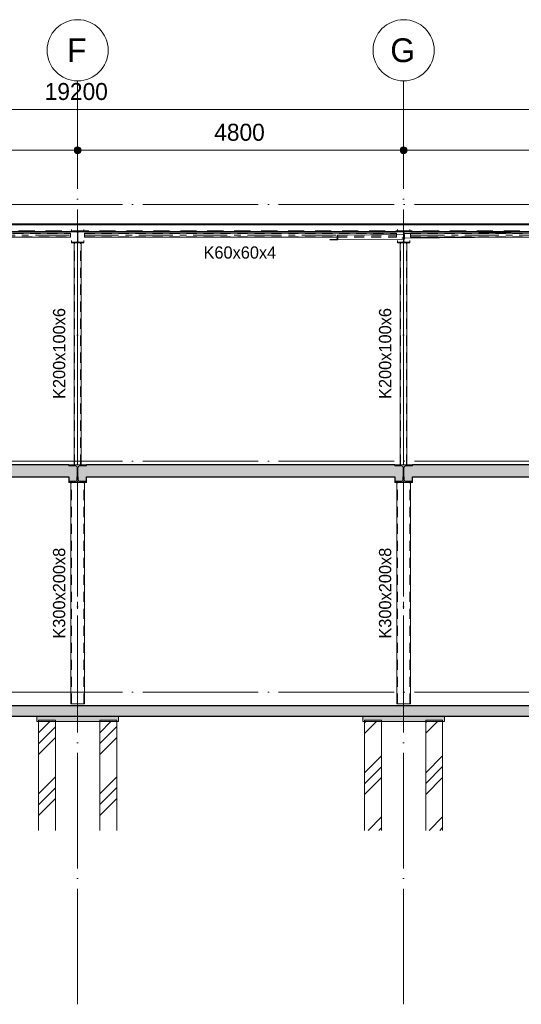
# Model space of a CAD drawing. Header units: millimetres. Extents: x -1359 to 538036, y -4592 to 9900.
# Tile 20 of 43: x 256861 to 264247, y -4592 to 9900. Entities that reach past the tile are written whole.
import ezdxf

# ---------------------------------------------------------------- set-up
doc = ezdxf.new("R2010")
doc.units = ezdxf.units.MM
for name, pattern in [('Overhead', [396.875, 238.125, -158.75]), ('WSP_hartlijn', [800, 500, -100, 100, -100]), ('WSP_hhidden', [250, 150, -100]), ('WSP_stramienlijn', [2000, 1700, -150, 0, -150])]:
    doc.linetypes.add(name, pattern=pattern)
for name, color, linetype, lineweight in [('00_algemeen - 0_18mm', 1, 'Continuous', 13), ('00_algemeen - hartlijn', 7, 'WSP_hartlijn', 13), ('00_algemeen - hhidden - 0_13mm', 7, 'WSP_hhidden', 13), ('00_algemeen - overhead', 7, 'Overhead', 13), ('00_maatvoering', 8, 'Continuous', 13), ('00_maatvoering-100', 8, 'Continuous', 13), ('07_stramien', 4, 'Continuous', 13), ('07_stramien - levels', 7, 'Continuous', 13), ('16_funderingsconstructies', 2, 'Continuous', 18), ('17_paalfunderingen - prefab', 2, 'Continuous', 18), ('23_vloeren', 2, 'Continuous', 18), ('23_vloeren - hatch', 1, 'Continuous', 18), ('23_vloeren -cut-', 3, 'Continuous', 25), ('28_hoofddraagconstructies - kolommen en liggers', 1, 'Continuous', 13), ('28_hoofddraagconstructies - kolommen en liggers - staal', 1, 'Continuous', 13), ('28_hoofddraagconstructies - kolommen en liggers - staal -cut-', 2, 'Continuous', 13), ('28_hoofddraagconstructies - tags', 7, 'Continuous', 18)]:
    doc.layers.add(name, color=color, linetype=linetype, lineweight=lineweight)
doc.layers.add('16_funderingsconstructies - voeten en balken', color=2, linetype='Continuous')
doc.styles.add('Revittext', font='txt', dxfattribs={"height": 250})
doc.styles.add('Revittext_1', font='txt', dxfattribs={"height": 180})
doc.styles.add('Revittext_2', font='txt', dxfattribs={"height": 350})
doc.dimstyles.new('WSP_25_-_transparant', dxfattribs={"dimscale": 304.8, "dimtxt": 252.223969, "dimasz": 1.312336, "dimexe": 0.656168, "dimexo": 0.0625, "dimgap": 0.213255, "dimtad": 1, "dimdec": 0, "dimzin": 0, "dimdsep": 46, "dimtxsty": 'Revittext', "dimblk1": 'DOTSMALL', "dimblk2": 'DOTSMALL', "dimsah": 1, "dimcen": 0.09, "dimdle": 0.656168, "dimazin": 0, "dimtfac": 1, "dimtdec": 4, "dimtix": 1, "dimtmove": 0, "dimatfit": 3, "dimfxl": 0.656168, "dimfxlon": 1, "dimtvp": 1, "dimtolj": 1, "dimtzin": 0, "dimarcsym": 2})
pattern_1 = [(45, (9142.7, 0), (-449.013, 449.013), []), (45, (9301.45, 0), (0, 898.026), []), (45, (8983.95, 0), (0, 898.026), [])]

# ---------------------------------------------------------------- blocks, each defined once
blk = doc.blocks.new('28_WSP_SC_staal - RHS v18-0 - RHSH 300x200x8 - S275-1336330-as 3')
at = {"layer": '00_algemeen - hartlijn'}
blk.add_line((33800, -170), (33800, 3090), dxfattribs=at)
at = {"layer": '00_algemeen - hhidden - 0_13mm'}
for p, q in [((33708, -170), (33708, 3090)), ((33892, -170), (33892, 3090))]:
    blk.add_line(p, q, dxfattribs=at)
blk = doc.blocks.new('28_WSP_SF_staal - RHS v18-0 - SHSC 60x60x4 - S275-1335093-as 3')
at = {"layer": '00_algemeen - hartlijn'}
blk.add_line((33903, 6729), (38507, 6729), dxfattribs=at)
at = {"layer": '00_algemeen - hhidden - 0_13mm'}
for p, q in [((33903, 6755), (38507, 6755)), ((33903, 6703), (38507, 6703))]:
    blk.add_line(p, q, dxfattribs=at)
at = {"layer": '28_hoofddraagconstructies - kolommen en liggers - staal'}
for p, q in [((38507, 6759), (33903, 6759)), ((33903, 6751), (33903, 6759)), ((33903, 6707), (33903, 6751)), ((33903, 6699), (33903, 6707)), ((33903, 6699), (38507, 6699)), ((38507, 6759), (38507, 6751)), ((38507, 6751), (38507, 6707)), ((38507, 6707), (38507, 6699))]:
    blk.add_line(p, q, dxfattribs=at)
blk = doc.blocks.new('Floors 3 - Floors 3-1340461-as 3')
at = {"layer": '23_vloeren - hatch', "linetype": 'WSP_hhidden', "lineweight": 13}
h = blk.add_hatch(color=256, dxfattribs=at)
h.paths.add_polyline_path([(33930, 3107), (33930, 3170), (33805, 3170), (33805, 3131), (33808, 3119), (33817, 3111), (33829, 3107)])
h.paths.add_polyline_path([(33708, 3107), (33771, 3107), (33783, 3111), (33792, 3119), (33795, 3131), (33795, 3170), (33670, 3170), (33670, 3107)])
h.paths.add_polyline_path([(29130, 3107), (29130, 3170), (29005, 3170), (29005, 3131), (29008, 3119), (29017, 3111), (29029, 3107)])
h.paths.add_polyline_path([(28870, 3107), (28971, 3107), (28983, 3111), (28992, 3119), (28995, 3131), (28995, 3170), (28870, 3170)])
h.paths.add_polyline_path([(38490, 3146), (38577, 3146), (38590, 3151), (38595, 3164), (38595, 3170), (38490, 3170)])
at = {"layer": '23_vloeren -cut-'}
for p, q in [((28870, 3170), (28870, 3107)), ((28870, 3107), (28971, 3107)), ((28995, 3131), (28995, 3170)), ((29005, 3170), (29005, 3131)), ((29029, 3107), (29130, 3107)), ((29130, 3107), (29130, 3170)), ((33670, 3170), (33670, 3107)), ((33670, 3107), (33771, 3107)), ((33795, 3131), (33795, 3170)), ((33805, 3170), (33805, 3131)), ((33829, 3107), (33930, 3107)), ((33930, 3107), (33930, 3170)), ((38490, 3170), (38490, 3146)), ((38490, 3146), (38577, 3146)), ((38595, 3164), (38595, 3170))]:
    blk.add_line(p, q, dxfattribs=at)
for centre, radius, start, end in [((28971, 3131), 24, 270, 0), ((29029, 3131), 24, 180, 270), ((33771, 3131), 24, 270, 0), ((33829, 3131), 24, 180, 270), ((38577, 3164), 18, 270, 0)]:
    blk.add_arc(centre, radius, start, end, dxfattribs=at)
blk = doc.blocks.new('28_WSP_SC_staal - RHS v18-0 - RHSH 200x100x6 - S275-V65-as 3')
at = {"layer": '00_algemeen - hartlijn'}
blk.add_line((33800, 3350), (33800, 6615), dxfattribs=at)
at = {"layer": '00_algemeen - hhidden - 0_13mm'}
for p, q in [((33756, 3350), (33756, 6615)), ((33844, 3350), (33844, 6615))]:
    blk.add_line(p, q, dxfattribs=at)
at = {"layer": '28_hoofddraagconstructies - kolommen en liggers', "linetype": 'WSP_hhidden'}
for p, q in [((33756, 6615), (33756, 6626)), ((33800, 6615), (33800, 6626)), ((33844, 6615), (33844, 6626))]:
    blk.add_line(p, q, dxfattribs=at)
blk = doc.blocks.new('17_WSP_FD_prefab - fundatiepaal v18-0 - 250x250-1089444-as 3')
at = {"layer": '16_funderingsconstructies', "lineweight": 13}
h = blk.add_hatch(dxfattribs=at)
h.set_pattern_fill('FP_1', color=50, style=0, pattern_type=2)
h.set_pattern_definition(pattern_1)
h.paths.add_polyline_path([(34125, -2033), (34375, -2033), (34375, -430), (34125, -430), (34125, -513)])
at = {"layer": '16_funderingsconstructies', "color": 135, "lineweight": 13}
for p, q in [((34125, -430), (34125, -410)), ((34375, -410), (34125, -410)), ((34375, -410), (34375, -430))]:
    blk.add_line(p, q, dxfattribs=at)
at = {"layer": '17_paalfunderingen - prefab', "color": 55}
for p, q in [((34125, -2033), (34125, -430)), ((34375, -430), (34375, -2033))]:
    blk.add_line(p, q, dxfattribs=at)
blk = doc.blocks.new('17_WSP_FD_prefab - fundatiepaal v18-0 - 250x250-V52-as 3')
at = {"layer": '16_funderingsconstructies', "lineweight": 13}
h = blk.add_hatch(dxfattribs=at)
h.set_pattern_fill('FP_1', color=50, style=0, pattern_type=2)
h.set_pattern_definition(pattern_1)
h.paths.add_polyline_path([(33475, -2033), (33475, -430), (33225, -430), (33225, -2033)])
at = {"layer": '16_funderingsconstructies', "color": 135, "lineweight": 13}
for p, q in [((33225, -430), (33225, -410)), ((33475, -410), (33225, -410)), ((33475, -410), (33475, -430))]:
    blk.add_line(p, q, dxfattribs=at)
at = {"layer": '17_paalfunderingen - prefab', "color": 55}
for p, q in [((33225, -2033), (33225, -430)), ((33475, -430), (33475, -2033))]:
    blk.add_line(p, q, dxfattribs=at)
blk = doc.blocks.new('17_WSP_FD_prefab - fundatiepaal v18-0 - 250x250-V53-as 3')
at = {"layer": '16_funderingsconstructies', "lineweight": 13}
h = blk.add_hatch(dxfattribs=at)
h.set_pattern_fill('FP_1', color=50, style=0, pattern_type=2)
h.set_pattern_definition(pattern_1)
h.paths.add_polyline_path([(29325, -2033), (29575, -2033), (29575, -430), (29325, -430), (29325, -513)])
at = {"layer": '16_funderingsconstructies', "color": 135, "lineweight": 13}
for p, q in [((29325, -430), (29325, -410)), ((29575, -410), (29325, -410)), ((29575, -410), (29575, -430))]:
    blk.add_line(p, q, dxfattribs=at)
at = {"layer": '17_paalfunderingen - prefab', "color": 55}
for p, q in [((29325, -2033), (29325, -430)), ((29575, -430), (29575, -2033))]:
    blk.add_line(p, q, dxfattribs=at)
blk = doc.blocks.new('17_WSP_FD_prefab - fundatiepaal v18-0 - 250x250-V54-as 3')
at = {"layer": '16_funderingsconstructies', "lineweight": 13}
h = blk.add_hatch(dxfattribs=at)
h.set_pattern_fill('FP_1', color=50, style=0, pattern_type=2)
h.set_pattern_definition(pattern_1)
h.paths.add_polyline_path([(28425, -2033), (28675, -2033), (28675, -430), (28425, -430), (28425, -513)])
at = {"layer": '16_funderingsconstructies', "color": 135, "lineweight": 13}
for p, q in [((28425, -430), (28425, -410)), ((28675, -410), (28425, -410)), ((28675, -410), (28675, -430))]:
    blk.add_line(p, q, dxfattribs=at)
at = {"layer": '17_paalfunderingen - prefab', "color": 55}
for p, q in [((28425, -2033), (28425, -430)), ((28675, -430), (28675, -2033))]:
    blk.add_line(p, q, dxfattribs=at)
blk = doc.blocks.new('28_WSP_SF_staal - RHS v18-0 - SHSC 60x60x4 - S275-1328986-as 3')
at = {"layer": '00_algemeen - hartlijn'}
for p, q in [((29103, 6729), (32825, 6729)), ((32826, 6729), (32827, 6729))]:
    blk.add_line(p, q, dxfattribs=at)
at = {"layer": '00_algemeen - hhidden - 0_13mm'}
for p, q in [((29103, 6755), (33697, 6755)), ((29103, 6703), (32821, 6703))]:
    blk.add_line(p, q, dxfattribs=at)
at = {"layer": '28_hoofddraagconstructies - kolommen en liggers', "linetype": 'WSP_hhidden'}
for p, q in [((32821, 6703), (33697, 6703)), ((32821, 6699), (33697, 6699)), ((32827, 6729), (33697, 6729)), ((33697, 6739), (33697, 6707)), ((33697, 6707), (33697, 6699))]:
    blk.add_line(p, q, dxfattribs=at)
at = {"layer": '28_hoofddraagconstructies - kolommen en liggers - staal'}
for p, q in [((33697, 6759), (29103, 6759)), ((29103, 6751), (29103, 6759)), ((29103, 6707), (29103, 6751)), ((29103, 6699), (29103, 6707)), ((29103, 6699), (32821, 6699)), ((33697, 6759), (33697, 6751)), ((33697, 6751), (33697, 6739))]:
    blk.add_line(p, q, dxfattribs=at)
blk = doc.blocks.new('28_WSP_SF_staal - RHS v18-0 - SHSC 60x60x4 - S275-1328990-as 3')
at = {"layer": '00_algemeen - hartlijn'}
blk.add_line((25179, 6724), (28897, 6729), dxfattribs=at)
at = {"layer": '00_algemeen - hhidden - 0_13mm'}
for p, q in [((24303, 6749), (28897, 6755)), ((25179, 6698), (28897, 6703))]:
    blk.add_line(p, q, dxfattribs=at)
at = {"layer": '28_hoofddraagconstructies - kolommen en liggers', "linetype": 'WSP_hhidden'}
for p, q in [((24303, 6701), (24303, 6739)), ((24303, 6723), (25179, 6724)), ((24303, 6693), (24303, 6701)), ((24303, 6697), (25179, 6698)), ((24303, 6693), (25179, 6694))]:
    blk.add_line(p, q, dxfattribs=at)
at = {"layer": '28_hoofddraagconstructies - kolommen en liggers - staal'}
for p, q in [((28897, 6759), (24303, 6753)), ((24303, 6745), (24303, 6753)), ((24303, 6739), (24303, 6745)), ((25179, 6694), (28897, 6699)), ((28897, 6759), (28897, 6751)), ((28897, 6751), (28897, 6707)), ((28897, 6707), (28897, 6699))]:
    blk.add_line(p, q, dxfattribs=at)
blk = doc.blocks.new('28_WSP_SF_staal - HE v21-0 - HE180A-1315593-as 3')
at = {"layer": '28_hoofddraagconstructies - kolommen en liggers', "linetype": 'WSP_hhidden'}
blk.add_line((33800, 6811), (33800, 6786), dxfattribs=at)
blk = doc.blocks.new('28_WSP_SF_staal - HFL v21-0 - Lequ 70x70x7-1303960-as 3')
at = {"layer": '28_hoofddraagconstructies - kolommen en liggers', "linetype": 'WSP_hhidden'}
for p, q in [((33779, 6685), (33779, 6683)), ((33779, 6683), (33810, 6683)), ((33802, 6690), (33781, 6690)), ((33803, 6690), (33783, 6690)), ((33806, 6740), (33806, 6699)), ((33810, 6683), (33809, 6740)), ((34000, 6755), (33903, 6754)), ((34420, 6759), (34010, 6755))]:
    blk.add_line(p, q, dxfattribs=at)
for centre, major_axis, start_param, end_param in [((33781, 6685), (-0.04, 4.5), 0, 1.566584), ((33802, 6699), (-0.09, 9), 3.13738, 4.708177)]:
    blk.add_ellipse(centre, major_axis=major_axis, ratio=0.442411, start_param=start_param, end_param=end_param, dxfattribs=at)
at = {"layer": '28_hoofddraagconstructies - kolommen en liggers - staal'}
for p, q in [((33806, 6748), (33806, 6740)), ((33903, 6754), (33808, 6753)), ((33809, 6740), (33809, 6753)), ((33810, 6683), (35365, 6698)), ((35383, 6768), (34430, 6759))]:
    blk.add_line(p, q, dxfattribs=at)
blk.add_ellipse((33808, 6748), major_axis=(-0.04, 4.5), ratio=0.442411, start_param=0, end_param=1.566584, dxfattribs=at)
blk = doc.blocks.new('28_WSP_SF_staal - HFL v21-0 - Lequ 70x70x7-1304589-as 3')
at = {"layer": '28_hoofddraagconstructies - kolommen en liggers', "linetype": 'WSP_hhidden'}
blk.add_hatch(color=256, dxfattribs=at).paths.add_polyline_path([(32716, 6658), (32833, 6659), (32833, 6729), (32827, 6729), (32821, 6725), (32820, 6672), (32817, 6669), (32812, 6667), (32806, 6666), (32719, 6665), (32716, 6661)])
for p, q in [((33803, 6740), (33797, 6740)), ((33797, 6670), (33803, 6670)), ((33811, 6740), (33812, 6740)), ((33812, 6740), (33813, 6683)), ((32806, 6666), (32806, 6666))]:
    blk.add_line(p, q, dxfattribs=at)
at = {"layer": '28_hoofddraagconstructies - kolommen en liggers - staal'}
for p, q in [((33797, 6740), (32829, 6729)), ((32833, 6659), (33797, 6670)), ((33811, 6740), (33803, 6740)), ((33803, 6670), (33813, 6670)), ((33813, 6683), (33813, 6670)), ((32810, 6666), (32724, 6665))]:
    blk.add_line(p, q, dxfattribs=at)
at = {"layer": '28_hoofddraagconstructies - kolommen en liggers - staal -cut-'}
for p, q in [((32821, 6725), (32821, 6675)), ((32833, 6659), (32833, 6729)), ((32716, 6661), (32716, 6658)), ((32716, 6658), (32833, 6659)), ((32806, 6666), (32733, 6666))]:
    blk.add_line(p, q, dxfattribs=at)
at = {"layer": '28_hoofddraagconstructies - kolommen en liggers - staal -cut-', "flags": 128}
for points in [[(32821, 6675), (32821, 6673), (32820, 6672), (32819, 6670), (32817, 6669), (32815, 6668), (32812, 6667), (32810, 6666)], [(32829, 6729), (32827, 6729), (32826, 6729), (32824, 6728), (32823, 6728), (32822, 6727), (32822, 6726), (32821, 6726), (32821, 6725)], [(32724, 6665), (32722, 6665), (32721, 6665), (32719, 6665), (32718, 6664), (32717, 6663), (32717, 6663), (32716, 6662), (32716, 6661)], [(32810, 6666), (32809, 6666), (32806, 6666)]]:
    blk.add_lwpolyline(points, dxfattribs=at)
blk = doc.blocks.new('Grid - Stramienbol 9_0mm-3500-as 3')
at = {"layer": '07_stramien'}
blk.add_circle((5000, 9450), 450, dxfattribs=at)
blk = doc.blocks.new('DIMBLOCK50-as 3')
at = {"layer": '00_maatvoering-100'}
h = blk.add_hatch(color=256, dxfattribs=at)
edge = h.paths.add_edge_path()
edge.add_arc((252914, 7979), 50, 0, 360)
h = blk.add_hatch(color=256, dxfattribs=at)
edge = h.paths.add_edge_path()
edge.add_arc((257714, 7979), 50, 0, 360)
for p, q in [((252914, 8179), (252914, 7779)), ((252914, 7979), (252914, 8179)), ((257714, 8179), (257714, 7779)), ((257714, 7979), (257714, 8179)), ((252914, 7979), (257714, 7979))]:
    blk.add_line(p, q, dxfattribs=at)
for centre in [(252914, 7979), (257714, 7979)]:
    blk.add_circle(centre, 50, dxfattribs=at)
at = {"layer": '00_maatvoering-100', "color": 0, "insert": (254926, 8368), "char_height": 250, "width": 931.29, "attachment_point": 1, "line_spacing_factor": 0.931288, "style": 'Revittext'}
blk.add_mtext('4800', dxfattribs=at)
blk = doc.blocks.new('_DotSmall')
at = {"color": 0, "linetype": 'ByBlock', "const_width": 0.5}
blk.add_lwpolyline([(-0.0625, 0, 1), (0.0625, 0, 1)], format="xyb", close=True, dxfattribs=at)
blk = doc.blocks.new('DIMBLOCK51-as 3')
at = {"layer": '00_maatvoering-100'}
h = blk.add_hatch(color=256, dxfattribs=at)
edge = h.paths.add_edge_path()
edge.add_arc((257714, 7979), 50, 0, 360)
h = blk.add_hatch(color=256, dxfattribs=at)
edge = h.paths.add_edge_path()
edge.add_arc((262514, 7979), 50, 0, 360)
for p, q in [((257714, 8179), (257714, 7779)), ((257714, 7979), (257714, 8179)), ((262514, 8179), (262514, 7779)), ((262514, 7979), (262514, 8179)), ((257714, 7979), (262514, 7979))]:
    blk.add_line(p, q, dxfattribs=at)
for centre in [(257714, 7979), (262514, 7979)]:
    blk.add_circle(centre, 50, dxfattribs=at)
at = {"layer": '00_maatvoering-100', "color": 0, "insert": (259726, 8368), "char_height": 250, "width": 931.29, "attachment_point": 1, "line_spacing_factor": 0.931288, "style": 'Revittext'}
blk.add_mtext('4800', dxfattribs=at)
blk = doc.blocks.new('DIMBLOCK52-as 3')
at = {"layer": '00_maatvoering-100'}
h = blk.add_hatch(color=256, dxfattribs=at)
edge = h.paths.add_edge_path()
edge.add_arc((262514, 7979), 50, 0, 360)
h = blk.add_hatch(color=256, dxfattribs=at)
edge = h.paths.add_edge_path()
edge.add_arc((267314, 7979), 50, 0, 360)
for p, q in [((262514, 8179), (262514, 7779)), ((262514, 7979), (262514, 8179)), ((267314, 8179), (267314, 7779)), ((267314, 7979), (267314, 8179)), ((262514, 7979), (267514, 7979))]:
    blk.add_line(p, q, dxfattribs=at)
for centre in [(262514, 7979), (267314, 7979)]:
    blk.add_circle(centre, 50, dxfattribs=at)
at = {"layer": '00_maatvoering-100', "color": 0, "insert": (264526, 8368), "char_height": 250, "width": 931.29, "attachment_point": 1, "line_spacing_factor": 0.931288, "style": 'Revittext'}
blk.add_mtext('4800', dxfattribs=at)
blk = doc.blocks.new('DIMBLOCK54-as 3')
at = {"layer": '00_maatvoering-100'}
h = blk.add_hatch(color=256, dxfattribs=at)
edge = h.paths.add_edge_path()
edge.add_arc((248114, 8579), 50, 0, 360)
h = blk.add_hatch(color=256, dxfattribs=at)
edge = h.paths.add_edge_path()
edge.add_arc((267314, 8579), 50, 0, 360)
for p, q in [((248114, 8779), (248114, 8379)), ((248114, 8579), (248114, 8779)), ((267314, 8779), (267314, 8379)), ((267314, 8579), (267314, 8779)), ((248114, 8579), (267514, 8579))]:
    blk.add_line(p, q, dxfattribs=at)
for centre in [(248114, 8579), (267314, 8579)]:
    blk.add_circle(centre, 50, dxfattribs=at)
at = {"layer": '00_maatvoering-100', "color": 0, "insert": (257229, 8968), "char_height": 250, "width": 1164.11, "attachment_point": 1, "line_spacing_factor": 0.931288, "style": 'Revittext'}
blk.add_mtext('19200', dxfattribs=at)

msp = doc.modelspace()

# ---------------------------------------------------------------- hatches: boundary and pattern name
at = {"layer": '16_funderingsconstructies - voeten en balken'}
for points in [[(258227.6, -430), (258313.9, -430), (258313.9, -350), (257113.9, -350), (257113.9, -430)], [(262744.9, -430), (263113.9, -430), (263113.9, -350), (261913.9, -350), (261913.9, -430), (262099.5, -430)]]:
    msp.add_hatch(color=90, dxfattribs=at).paths.add_polyline_path(points)
at = {"layer": '23_vloeren - hatch'}
h = msp.add_hatch(color=256, dxfattribs=at)
h.paths.add_polyline_path([(248118.6, 3170), (252293.9, 3170), (252293.9, 3350), (248223.9, 3350), (248223.9, 3334), (248136.6, 3334), (248123.9, 3328.7), (248118.6, 3316), (248118.6, 3284.7)])
h.paths.add_polyline_path([(262422.2, 3170), (262508.9, 3170), (262508.9, 3308.5), (262505.6, 3320.5), (262496.9, 3329.3), (262484.9, 3332.5), (262383.9, 3332.5), (262383.9, 3350), (257843.9, 3350), (257843.9, 3332.5), (257742.9, 3332.5), (257730.9, 3329.3), (257722.1, 3320.5), (257718.9, 3308.5), (257718.9, 3170), (262099.5, 3170)])
h.paths.add_polyline_path([(262518.9, 3170), (267309.1, 3170), (267309.1, 3316), (267303.8, 3328.7), (267291.1, 3334), (267203.9, 3334), (267203.9, 3350), (262643.9, 3350), (262643.9, 3332.5), (262542.9, 3332.5), (262530.9, 3329.3), (262522.1, 3320.5), (262518.9, 3308.5), (262518.9, 3284.7)])
h.paths.add_polyline_path([(257708.9, 3170), (257708.9, 3308.5), (257705.6, 3320.5), (257696.9, 3329.3), (257684.9, 3332.5), (257583.9, 3332.5), (257583.9, 3350), (253043.9, 3350), (253043.9, 3332.5), (252942.9, 3332.5), (252930.9, 3329.3), (252922.1, 3320.5), (252918.9, 3308.5), (252918.9, 3170), (257582.3, 3170)])
h.paths.add_polyline_path([(252908.9, 3170), (252908.9, 3308.5), (252905.6, 3320.5), (252896.9, 3329.3), (252884.9, 3332.5), (252793.9, 3332.5), (252793.9, 3170)])
msp.add_hatch(color=10, dxfattribs=at).paths.add_polyline_path([(267413.9, -350), (267413.9, -200), (232333.9, -200), (232333.9, -350), (267313.9, -350)])
at = {"layer": '28_hoofddraagconstructies - kolommen en liggers - staal'}
for points in [[(257623.9, 6615.4), (257803.9, 6615.4), (257803.9, 6624.9), (257728.5, 6625.3), (257722.5, 6628.2), (257718.3, 6633.4), (257716.9, 6639.9), (257717.2, 6765.3), (257720.1, 6771.3), (257725.3, 6775.5), (257731.9, 6776.9), (257803.9, 6776.9), (257803.9, 6786.4), (257623.9, 6786.4), (257623.9, 6776.9), (257699.2, 6776.6), (257705.2, 6773.7), (257709.4, 6768.4), (257710.9, 6761.9), (257710.5, 6636.6), (257707.6, 6630.6), (257702.4, 6626.4), (257695.9, 6624.9), (257623.9, 6624.9)], [(262603.9, 6615.4), (262603.9, 6624.9), (262528.5, 6625.3), (262522.5, 6628.2), (262518.3, 6633.4), (262516.9, 6639.9), (262517.2, 6765.3), (262520.1, 6771.3), (262525.3, 6775.5), (262531.9, 6776.9), (262603.9, 6776.9), (262603.9, 6786.4), (262423.9, 6786.4), (262423.9, 6776.9), (262499.2, 6776.6), (262505.2, 6773.7), (262509.4, 6768.4), (262510.9, 6761.9), (262510.5, 6636.6), (262507.6, 6630.6), (262502.4, 6626.4), (262495.9, 6624.9), (262423.9, 6624.9), (262423.9, 6615.4), (262583.5, 6615.4)], [(257843.9, 3090), (257843.9, 3107.5), (257742.9, 3107.5), (257730.9, 3110.7), (257722.1, 3119.5), (257718.9, 3131.5), (257718.9, 3308.5), (257722.1, 3320.5), (257730.9, 3329.3), (257743.7, 3332.5), (257843.9, 3332.5), (257843.9, 3350), (257583.9, 3350), (257583.9, 3332.5), (257684.9, 3332.5), (257696.9, 3329.3), (257705.6, 3320.5), (257708.9, 3308.5), (257708.9, 3131.5), (257705.6, 3119.5), (257696.9, 3110.7), (257684.9, 3107.5), (257583.9, 3107.5), (257583.9, 3090), (257743.7, 3090)], [(262422.2, 3090), (262643.9, 3090), (262643.9, 3107.5), (262542.9, 3107.5), (262530.9, 3110.7), (262522.1, 3119.5), (262518.9, 3131.5), (262518.9, 3308.5), (262522.1, 3320.5), (262530.9, 3329.3), (262542.9, 3332.5), (262643.9, 3332.5), (262643.9, 3350), (262383.9, 3350), (262383.9, 3332.5), (262484.9, 3332.5), (262496.9, 3329.3), (262505.6, 3320.5), (262508.9, 3308.5), (262508.9, 3131.5), (262505.6, 3119.5), (262496.9, 3110.7), (262484.9, 3107.5), (262383.9, 3107.5), (262383.9, 3090)]]:
    msp.add_hatch(color=256, dxfattribs=at).paths.add_polyline_path(points)

# ---------------------------------------------------------------- linework, layer by layer
at = {"layer": '00_algemeen - 0_18mm'}
msp.add_line((248113.9, 6878.4), (267313.9, 6878.4), dxfattribs=at)
at = {"layer": '00_algemeen - overhead'}
msp.add_line((248113.9, 6792), (267313.9, 6792), dxfattribs=at)
at = {"layer": '07_stramien', "linetype": 'WSP_stramienlijn'}
for p, q in [((257713.9, -4592.4), (257713.9, 9000)), ((262513.9, -4592.4), (262513.9, 9000))]:
    msp.add_line(p, q, dxfattribs=at)
at = {"layer": '07_stramien - levels', "linetype": 'WSP_stramienlijn'}
for p, q in [((228671.5, 7180), (272364.8, 7180)), ((228671.5, 3400), (272364.8, 3400)), ((228671.5, 0), (272364.8, 0))]:
    msp.add_line(p, q, dxfattribs=at)
at = {"layer": '16_funderingsconstructies - voeten en balken', "color": 55, "lineweight": 18}
for p, q in [((257113.9, -350), (257113.9, -430)), ((258313.9, -430), (257113.9, -430)), ((258313.9, -430), (258313.9, -350)), ((261913.9, -350), (261913.9, -430)), ((263113.9, -430), (261913.9, -430)), ((263113.9, -430), (263113.9, -350))]:
    msp.add_line(p, q, dxfattribs=at)
at = {"layer": '23_vloeren'}
for p, q in [((257583.9, 3332.5), (257583.9, 3350)), ((257843.9, 3350), (257843.9, 3332.5)), ((262383.9, 3332.5), (262383.9, 3350)), ((262643.9, 3350), (262643.9, 3332.5)), ((257684.9, 3332.5), (257583.9, 3332.5)), ((257708.9, 3170), (257708.9, 3308.5)), ((257718.9, 3308.5), (257718.9, 3170)), ((257843.9, 3332.5), (257742.9, 3332.5)), ((262484.9, 3332.5), (262383.9, 3332.5)), ((262508.9, 3170), (262508.9, 3308.5)), ((262518.9, 3308.5), (262518.9, 3170)), ((262643.9, 3332.5), (262542.9, 3332.5))]:
    msp.add_line(p, q, dxfattribs=at)
for centre, start, end in [((257684.9, 3308.5), 0, 90), ((257742.9, 3308.5), 90, 180), ((262484.9, 3308.5), 0, 90), ((262542.9, 3308.5), 90, 180)]:
    msp.add_arc(centre, 24, start, end, dxfattribs=at)
at = {"layer": '23_vloeren -cut-'}
for p, q in [((267313.9, 6889.2), (248113.9, 6889.2)), ((248113.9, 6781.2), (267313.9, 6781.2)), ((257583.9, 3350), (253043.9, 3350)), ((262383.9, 3350), (257843.9, 3350)), ((267203.9, 3350), (262643.9, 3350)), ((253043.9, 3170), (257583.9, 3170)), ((257843.9, 3170), (262383.9, 3170)), ((262643.9, 3170), (267203.9, 3170))]:
    msp.add_line(p, q, dxfattribs=at)
at = {"layer": '23_vloeren -cut-', "color": 8}
for p, q in [((267413.9, -200), (232333.9, -200)), ((233713.9, -350), (267313.9, -350))]:
    msp.add_line(p, q, dxfattribs=at)
at = {"layer": '28_hoofddraagconstructies - kolommen en liggers', "linetype": 'WSP_hhidden'}
for p, q in [((257623.9, 6786.4), (257623.9, 6811.1)), ((257803.9, 6811.1), (257803.9, 6786.4)), ((262423.9, 6786.4), (262423.9, 6811.1)), ((262603.9, 6811.1), (262603.9, 6786.4)), ((257663.9, 6626.1), (257663.9, 6615.5)), ((257672.9, 6626.1), (257663.9, 6626.1)), ((257672.9, 6626.1), (257701.4, 6626.1)), ((257701.7, 6626.1), (257726, 6626.1)), ((257726.3, 6626.1), (257754.9, 6626.1)), ((257754.9, 6626.1), (257763.9, 6626.1)), ((257763.9, 6615.5), (257763.9, 6626.1)), ((262463.9, 6626.1), (262463.9, 6615.5)), ((262472.9, 6626.1), (262463.9, 6626.1)), ((262472.9, 6626.1), (262501.4, 6626.1)), ((262501.7, 6626.1), (262526, 6626.1)), ((262526.3, 6626.1), (262554.9, 6626.1)), ((262554.9, 6626.1), (262563.9, 6626.1)), ((262563.9, 6615.5), (262563.9, 6626.1))]:
    msp.add_line(p, q, dxfattribs=at)
at = {"layer": '28_hoofddraagconstructies - kolommen en liggers', "linetype": 'WSP_hhidden', "flags": 128}
for points in [[(257710.9, 6639.9), (257710.5, 6636.6), (257709.4, 6633.4), (257708.6, 6632.1)], [(257722.5, 6628.2), (257720.1, 6630.6), (257718.3, 6633.4)], [(262510.9, 6639.9), (262510.5, 6636.6), (262509.4, 6633.4), (262508.7, 6632.1)]]:
    msp.add_lwpolyline(points, dxfattribs=at)
at = {"layer": '28_hoofddraagconstructies - kolommen en liggers - staal'}
for p, q in [((257623.9, 6649.6), (257623.9, 6624.9)), ((257663.9, 6615.4), (257663.9, 3350)), ((257763.9, 3350), (257763.9, 6615.4)), ((257803.9, 6649.6), (257803.9, 6624.9)), ((262423.9, 6649.6), (262423.9, 6624.9)), ((262463.9, 6615.4), (262463.9, 3350)), ((262563.9, 3350), (262563.9, 6615.4)), ((262603.9, 6649.6), (262603.9, 6624.9)), ((257583.9, 3350), (257583.9, 3332.5)), ((257843.9, 3332.5), (257843.9, 3350)), ((262383.9, 3350), (262383.9, 3332.5)), ((262643.9, 3332.5), (262643.9, 3350)), ((257583.9, 3332.5), (257684.9, 3332.5)), ((257708.9, 3308.5), (257708.9, 3170)), ((257718.9, 3170), (257718.9, 3308.5)), ((257742.9, 3332.5), (257843.9, 3332.5)), ((262383.9, 3332.5), (262484.9, 3332.5)), ((262508.9, 3308.5), (262508.9, 3170)), ((262518.9, 3170), (262518.9, 3308.5)), ((262542.9, 3332.5), (262643.9, 3332.5)), ((257613.9, 3090), (257613.9, -170)), ((257813.9, -170), (257813.9, 3090)), ((262413.9, 3090), (262413.9, -170)), ((262613.9, -170), (262613.9, 3090)), ((257613.9, -170), (257625.9, -170)), ((257801.9, -170), (257625.9, -170)), ((257813.9, -170), (257801.9, -170)), ((262413.9, -170), (262425.9, -170)), ((262601.9, -170), (262425.9, -170)), ((262613.9, -170), (262601.9, -170))]:
    msp.add_line(p, q, dxfattribs=at)
for centre, start, end in [((257684.9, 3308.5), 0, 90), ((257742.9, 3308.5), 90, 180), ((262484.9, 3308.5), 0, 90), ((262542.9, 3308.5), 90, 180)]:
    msp.add_arc(centre, 24, start, end, dxfattribs=at)
at = {"layer": '28_hoofddraagconstructies - kolommen en liggers - staal -cut-'}
for p, q in [((257623.9, 6786.4), (257623.9, 6776.9)), ((257803.9, 6786.4), (257623.9, 6786.4)), ((257623.9, 6776.9), (257695.9, 6776.9)), ((257710.9, 6761.9), (257710.9, 6639.9)), ((257716.9, 6639.9), (257716.9, 6761.9)), ((257731.9, 6776.9), (257803.9, 6776.9)), ((257803.9, 6776.9), (257803.9, 6786.4)), ((262423.9, 6786.4), (262423.9, 6776.9)), ((262603.9, 6786.4), (262423.9, 6786.4)), ((262423.9, 6776.9), (262495.9, 6776.9)), ((262510.9, 6761.9), (262510.9, 6639.9)), ((262516.9, 6639.9), (262516.9, 6761.9)), ((262531.9, 6776.9), (262603.9, 6776.9)), ((262603.9, 6776.9), (262603.9, 6786.4)), ((257695.9, 6624.9), (257623.9, 6624.9)), ((257623.9, 6624.9), (257623.9, 6615.4)), ((257623.9, 6615.4), (257803.9, 6615.4)), ((257803.9, 6624.9), (257731.9, 6624.9)), ((257803.9, 6615.4), (257803.9, 6624.9)), ((262495.9, 6624.9), (262423.9, 6624.9)), ((262423.9, 6624.9), (262423.9, 6615.4)), ((262423.9, 6615.4), (262603.9, 6615.4)), ((262603.9, 6624.9), (262531.9, 6624.9)), ((262603.9, 6615.4), (262603.9, 6624.9)), ((257843.9, 3350), (257583.9, 3350)), ((262643.9, 3350), (262383.9, 3350)), ((257684.9, 3107.5), (257583.9, 3107.5)), ((257583.9, 3107.5), (257583.9, 3090)), ((257583.9, 3090), (257843.9, 3090)), ((257708.9, 3170), (257708.9, 3131.5)), ((257718.9, 3131.5), (257718.9, 3170)), ((257843.9, 3107.5), (257742.9, 3107.5)), ((257843.9, 3090), (257843.9, 3107.5)), ((262484.9, 3107.5), (262383.9, 3107.5)), ((262383.9, 3107.5), (262383.9, 3090)), ((262383.9, 3090), (262643.9, 3090)), ((262508.9, 3170), (262508.9, 3131.5)), ((262518.9, 3131.5), (262518.9, 3170)), ((262643.9, 3107.5), (262542.9, 3107.5)), ((262643.9, 3090), (262643.9, 3107.5))]:
    msp.add_line(p, q, dxfattribs=at)
at = {"layer": '28_hoofddraagconstructies - kolommen en liggers - staal -cut-', "flags": 128}
for points in [[(257695.9, 6776.9), (257699.2, 6776.6), (257702.4, 6775.5), (257705.2, 6773.7), (257707.6, 6771.3), (257709.4, 6768.4), (257710.5, 6765.3), (257710.9, 6761.9)], [(257716.9, 6761.9), (257717.2, 6765.3), (257718.3, 6768.4), (257720.1, 6771.3), (257722.5, 6773.7), (257725.3, 6775.5), (257728.5, 6776.6), (257731.9, 6776.9)], [(262495.9, 6776.9), (262499.2, 6776.6), (262502.4, 6775.5), (262505.2, 6773.7), (262507.6, 6771.3), (262509.4, 6768.4), (262510.5, 6765.3), (262510.9, 6761.9)], [(262516.9, 6761.9), (262517.2, 6765.3), (262518.3, 6768.4), (262520.1, 6771.3), (262522.5, 6773.7), (262525.3, 6775.5), (262528.5, 6776.6), (262531.9, 6776.9)], [(257708.6, 6632), (257707.6, 6630.6), (257705.2, 6628.2), (257702.4, 6626.4), (257699.2, 6625.3), (257695.9, 6624.9)], [(257718.3, 6633.4), (257717.2, 6636.6), (257716.9, 6639.9)], [(257731.9, 6624.9), (257728.5, 6625.3), (257725.3, 6626.4), (257722.5, 6628.2)], [(262508.7, 6632.1), (262507.6, 6630.6), (262505.2, 6628.2), (262502.4, 6626.4), (262499.2, 6625.3), (262495.9, 6624.9)], [(262531.9, 6624.9), (262528.5, 6625.3), (262525.3, 6626.4), (262522.5, 6628.2), (262520.1, 6630.6), (262518.3, 6633.4), (262517.2, 6636.6), (262516.9, 6639.9)]]:
    msp.add_lwpolyline(points, dxfattribs=at)
at = {"layer": '28_hoofddraagconstructies - kolommen en liggers - staal -cut-'}
for centre, start, end in [((257684.9, 3131.5), 270, 0), ((257742.9, 3131.5), 180, 270), ((262484.9, 3131.5), 270, 0), ((262542.9, 3131.5), 180, 270)]:
    msp.add_arc(centre, 24, start, end, dxfattribs=at)

# ---------------------------------------------------------------- block references
at = {"layer": '00_algemeen - hhidden - 0_13mm'}
for p in [(223913.9, 0), (228713.9, 0)]:
    msp.add_blockref('28_WSP_SC_staal - RHS v18-0 - RHSH 300x200x8 - S275-1336330-as 3', p, dxfattribs=at)
at = {"layer": '07_stramien'}
for p in [(252713.9, 0), (257513.9, 0)]:
    msp.add_blockref('Grid - Stramienbol 9_0mm-3500-as 3', p, dxfattribs=at)
at = {"layer": '16_funderingsconstructies', "color": 135, "lineweight": 13}
for name in ['17_WSP_FD_prefab - fundatiepaal v18-0 - 250x250-V54-as 3', '17_WSP_FD_prefab - fundatiepaal v18-0 - 250x250-V53-as 3', '17_WSP_FD_prefab - fundatiepaal v18-0 - 250x250-V52-as 3', '17_WSP_FD_prefab - fundatiepaal v18-0 - 250x250-1089444-as 3']:
    msp.add_blockref(name, (228713.9, 0), dxfattribs=at)
at = {"layer": '23_vloeren'}
msp.add_blockref('Floors 3 - Floors 3-1340461-as 3', (228713.9, 0), dxfattribs=at)
at = {"layer": '28_hoofddraagconstructies - kolommen en liggers', "linetype": 'WSP_hhidden'}
for name, p in [('28_WSP_SF_staal - RHS v18-0 - SHSC 60x60x4 - S275-1328990-as 3', (228713.9, 0)), ('28_WSP_SF_staal - HE v21-0 - HE180A-1315593-as 3', (223913.9, 0)), ('28_WSP_SF_staal - RHS v18-0 - SHSC 60x60x4 - S275-1328986-as 3', (228713.9, 0)), ('28_WSP_SF_staal - HFL v21-0 - Lequ 70x70x7-1304589-as 3', (228713.9, 0)), ('28_WSP_SF_staal - HFL v21-0 - Lequ 70x70x7-1303960-as 3', (228713.9, 0)), ('28_WSP_SF_staal - HE v21-0 - HE180A-1315593-as 3', (228713.9, 0)), ('28_WSP_SC_staal - RHS v18-0 - RHSH 200x100x6 - S275-V65-as 3', (223913.9, 0)), ('28_WSP_SC_staal - RHS v18-0 - RHSH 200x100x6 - S275-V65-as 3', (228713.9, 0))]:
    msp.add_blockref(name, p, dxfattribs=at)
at = {"layer": '28_hoofddraagconstructies - kolommen en liggers'}
msp.add_blockref('28_WSP_SF_staal - RHS v18-0 - SHSC 60x60x4 - S275-1335093-as 3', (228713.9, 0), dxfattribs=at)

# ---------------------------------------------------------------- texts
at = {"layer": '07_stramien', "char_height": 350, "attachment_point": 1, "style": 'Revittext_2'}
for s, insert, width in [('F', (257558.2, 9625.6), 368.776), ('G', (262318.7, 9625.6), 464.979)]:
    msp.add_mtext(s, dxfattribs=dict(at, insert=insert, width=width))
at = {"layer": '28_hoofddraagconstructies - tags', "lineweight": 13, "insert": (259567.6, 6563.6), "char_height": 180, "width": 1314.767, "attachment_point": 1, "style": 'Revittext_1'}
msp.add_mtext('K60x60x4', dxfattribs=at)
at = {"layer": '28_hoofddraagconstructies - tags', "lineweight": 13, "char_height": 180, "width": 1651.476, "attachment_point": 1, "rotation": 90, "style": 'Revittext_1', "bg_fill": 3, "box_fill_scale": 1.25, "bg_fill_color": 256, "bg_fill_true_color": 13158600, "bg_fill_transparency": 0}
for s, insert in [('K200x100x6', (257351, 4317.5)), ('K200x100x6', (262151, 4317.5)), ('K300x200x8', (257351, 789.5)), ('K300x200x8', (262151, 789.5))]:
    msp.add_mtext(s, dxfattribs=dict(at, insert=insert))

# ---------------------------------------------------------------- dimensions: what is measured, and where the dimension line sits
at = {"layer": '00_maatvoering'}
for base, p1, p2, override, picture, middle in [((267313.9, 8579), (248113.9, 8779), (267313.9, 8779), {"dimpost": '<>', "dimfxl": 19200}, 'DIMBLOCK54-as 3', (257713.9, 8771.6)), ((257713.9, 7979), (252913.9, 8179), (257713.9, 8179), {"dimpost": '<>', "dimfxl": 4800}, 'DIMBLOCK50-as 3', (255313.9, 8171.6)), ((262513.9, 7979), (257713.9, 8179), (262513.9, 8179), {"dimpost": '<>', "dimfxl": 4800}, 'DIMBLOCK51-as 3', (260113.9, 8171.6)), ((267313.9, 7979), (262513.9, 8179), (267313.9, 8179), {"dimpost": '<>', "dimfxl": 4800}, 'DIMBLOCK52-as 3', (264913.9, 8171.6))]:
    dim = msp.add_linear_dim(base=base, p1=p1, p2=p2, dimstyle='WSP_25_-_transparant', override=override, dxfattribs=at)
    dim.commit()
    dim.dimension.update_dxf_attribs({"geometry": picture, "text_midpoint": middle})

doc.saveas('drawing.dxf')
